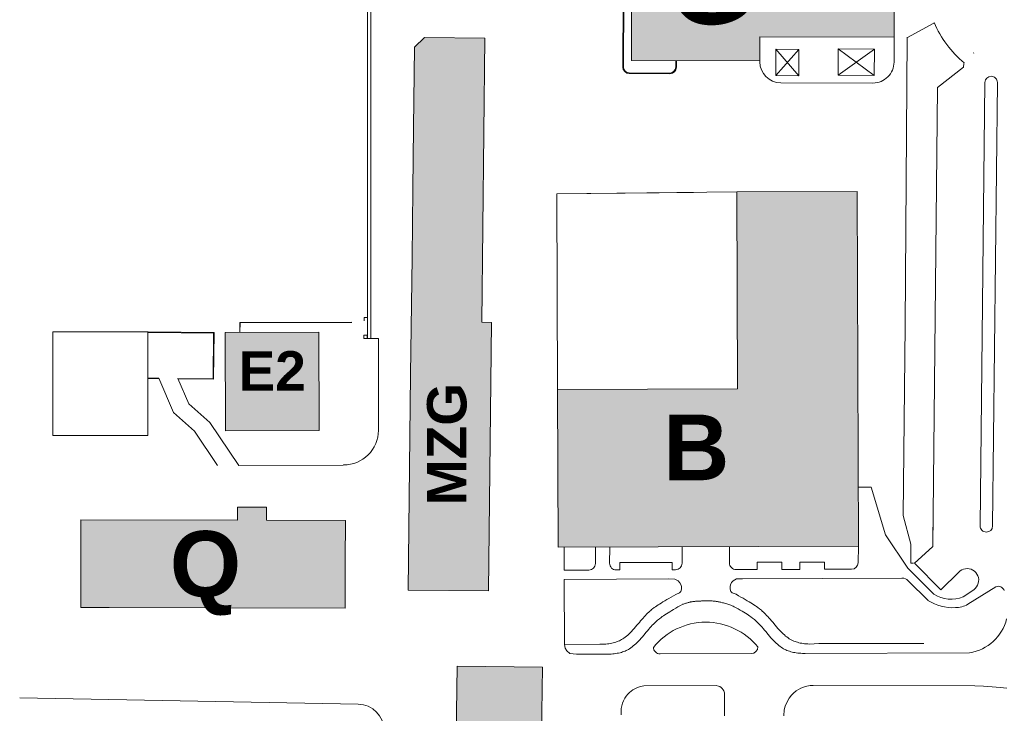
# Model space of a CAD drawing. Header units: metres. Extents: x -15 to 143, y -45 to 47.
# Tile 12 of 41: x 46 to 49, y 29 to 31. Entities that reach past the tile are written whole.
import ezdxf

# ---------------------------------------------------------------- set-up
doc = ezdxf.new("R2010")
doc.units = ezdxf.units.M
doc.header["$LTSCALE"] = 0.0125
doc.linetypes.add('STRICHLINIE2', pattern=[0.375, 0.25, -0.125])
doc.layers.add('A_VDK__6', color=4, linetype='STRICHLINIE2')
doc.layers.add('LP_Ü_PLAN', color=7, linetype='Continuous', lineweight=0)
doc.styles.add('HausBez', font='arialbd.ttf')

# ---------------------------------------------------------------- blocks, each defined once
blk = doc.blocks.new('Ü_Plan_F')
at = {"layer": 'LP_Ü_PLAN', "lineweight": 0}
h = blk.add_hatch(color=9, dxfattribs=at)
h.dxf.hatch_style = 1
h.paths.add_polyline_path([(1.5063, 5.8624), (1.5063, 5.8987), (1.2513, 5.8992), (1.2513, 5.901), (1.1221, 5.9013), (1.122, 5.8447), (1.1212, 5.4538), (1.5124, 5.453), (1.5125, 5.5258), (1.921, 5.525), (1.9217, 5.8621), (1.7733, 5.8624)])
h = blk.add_hatch(color=9, dxfattribs=at)
h.dxf.hatch_style = 1
h.paths.add_polyline_path([(0.675, 5.5215), (0.4914, 5.5235), (0.4611, 5.4938), (0.4584, 5.2499), (0.4564, 5.0607), (0.4542, 4.8539), (0.4485, 4.4973), (0.4414, 3.8412), (0.6864, 3.8385), (0.6952, 4.6562), (0.6657, 4.6565)])
h = blk.add_hatch(color=9, dxfattribs=at)
h.dxf.hatch_style = 1
h.paths.add_polyline_path([(1.4447, 4.4536), (0.8967, 4.4518), (0.8983, 3.9718), (1.8123, 3.9748), (1.8088, 5.0548), (1.4428, 5.0536)])
h = blk.add_hatch(color=9, dxfattribs=at)
h.dxf.hatch_style = 1
h.paths.add_polyline_path([(0.1698, 4.6266), (-0.1152, 4.6258), (-0.1143, 4.3261), (0.1707, 4.3269)])
h = blk.add_hatch(color=9, dxfattribs=at)
h.dxf.hatch_style = 1
h.paths.add_polyline_path([(0.25, 3.7863), (0.2503, 3.9303), (0.2505, 4.0533), (0.0105, 4.0538), (0.0106, 4.0838), (0.0106, 4.0934), (-0.013, 4.0935), (-0.053, 4.0935), (-0.0774, 4.0936), (-0.0774, 4.084), (-0.0775, 4.054), (-0.5545, 4.0549), (-0.5546, 3.9739), (-0.5547, 3.9239), (-0.555, 3.7879), (-0.468, 3.7878)])
h = blk.add_hatch(color=9, dxfattribs=at)
h.dxf.hatch_style = 1
h.paths.add_polyline_path([(0.5856, 3.1592), (0.5823, 2.8525), (0.5659, 2.8526), (0.564, 2.6785), (0.6435, 2.6776), (0.6422, 2.5577), (0.5749, 2.5584), (0.5733, 2.4084), (0.643, 2.4076), (0.641, 2.2153), (0.5646, 2.2162), (0.5627, 2.0415), (0.5832, 2.0413), (0.5818, 1.311), (0.8419, 1.311), (0.8434, 2.0624), (0.9158, 2.0623), (0.918, 2.8323), (0.845, 2.8324), (0.8456, 3.1564), (0.8504, 3.6064), (0.5905, 3.6092)])
at = {"layer": 'LP_Ü_PLAN', "color": 253, "lineweight": 0}
for p, q in [((0.3173, 7.0078), (0.3179, 4.6071)), ((0.3273, 6.9977), (0.3279, 4.607)), ((1.0969, 5.744), (1.0951, 5.4338)), ((1.0989, 5.744), (1.0971, 5.4338)), ((1.9615, 5.5237), (2.042, 5.5672)), ((1.9209, 5.449), (1.921, 5.525)), ((1.961, 5.5245), (1.9545, 4.6465)), ((1.5608, 5.4078), (1.5616, 5.4878)), ((1.5608, 5.4078), (1.6316, 5.487)), ((1.5616, 5.4878), (1.6308, 5.407)), ((1.5616, 5.4878), (1.6316, 5.487)), ((1.6316, 5.487), (1.6308, 5.407)), ((1.7505, 5.409), (1.7513, 5.489)), ((1.7505, 5.409), (1.8613, 5.4878)), ((1.7513, 5.489), (1.8613, 5.4878)), ((1.7513, 5.489), (1.8605, 5.4078)), ((1.8613, 5.4878), (1.8605, 5.4078)), ((2.163, 5.4761), (2.1636, 5.4769)), ((1.2563, 5.4335), (1.2564, 5.4535)), ((1.2583, 5.4335), (1.2584, 5.4535)), ((1.5124, 5.4498), (1.5124, 5.453)), ((2.1323, 5.4335), (2.0534, 5.3711)), ((2.1323, 5.4335), (2.1334, 5.4443)), ((2.1334, 5.4443), (2.1348, 5.4463)), ((1.1151, 5.4158), (1.2383, 5.4155)), ((1.1151, 5.4138), (1.2383, 5.4135)), ((1.1151, 5.4138), (1.2383, 5.4135)), ((1.6308, 5.407), (1.5608, 5.4078)), ((1.8605, 5.4078), (1.7505, 5.409)), ((1.5762, 5.3857), (1.8567, 5.3851)), ((2.0534, 5.3711), (2.0386, 3.9728)), ((2.1976, 5.3882), (2.1831, 4.0368)), ((2.2356, 5.3866), (2.2211, 4.0364)), ((0.8948, 5.0478), (1.4428, 5.0536)), ((0.8948, 5.0478), (1.3101, 5.0522)), ((0.8967, 4.4518), (0.8948, 5.0478)), ((-0.0712, 4.626), (-0.0709, 4.656)), ((-0.0709, 4.656), (0.2707, 4.6569)), ((-0.0702, 4.626), (-0.0699, 4.655)), ((-0.0699, 4.655), (0.2707, 4.6559)), ((0.3078, 4.6615), (0.3078, 4.6715)), ((0.3078, 4.6715), (0.3178, 4.6715)), ((1.9483, 4.0684), (1.9545, 4.6465)), ((-0.3507, 4.6272), (-0.64, 4.6272)), ((-0.64, 4.6272), (-0.64, 4.3122)), ((-0.3507, 4.4868), (-0.3507, 4.6272)), ((-0.1492, 4.625), (-0.3492, 4.6272)), ((-0.1508, 4.6234), (-0.3492, 4.6256)), ((-0.1508, 4.6234), (-0.1523, 4.4846)), ((-0.1492, 4.625), (-0.1507, 4.483)), ((0.3066, 4.6071), (0.3067, 4.6171)), ((0.3067, 4.6171), (0.3167, 4.617)), ((0.3167, 4.617), (0.3166, 4.607)), ((0.3166, 4.617), (0.3166, 4.607)), ((0.3166, 4.607), (0.3066, 4.6071)), ((0.3496, 4.6067), (0.3166, 4.607)), ((0.3496, 4.6067), (0.3516, 4.6067)), ((0.3511, 4.3274), (0.3516, 4.6067)), ((-0.3177, 4.4864), (-0.3507, 4.4868)), ((-0.3507, 4.3122), (-0.3507, 4.4868)), ((-0.317, 4.4848), (-0.3507, 4.4852)), ((-0.2725, 4.3817), (-0.3177, 4.4864)), ((-0.1523, 4.4846), (-0.2598, 4.4858)), ((-0.2264, 4.4085), (-0.2598, 4.4858)), ((-0.1507, 4.483), (-0.2591, 4.4842)), ((-0.1625, 4.3516), (-0.2264, 4.4085)), ((-0.2086, 4.3248), (-0.2725, 4.3817)), ((-0.1625, 4.3516), (-0.074, 4.2207)), ((-0.2086, 4.3248), (-0.1382, 4.2206)), ((-0.64, 4.3122), (-0.3507, 4.3122)), ((-0.074, 4.2207), (0.2444, 4.2219)), ((1.8117, 4.1548), (1.8517, 4.1544)), ((1.8517, 4.1544), (1.8947, 4.0092)), ((1.9483, 4.0684), (1.9724, 3.9808)), ((2.0393, 4.0331), (2.0386, 3.9728)), ((1.8947, 4.0092), (1.9634, 3.9082)), ((0.9172, 3.9019), (0.9171, 3.9719)), ((1.0124, 3.9722), (1.0118, 3.9219)), ((1.0556, 3.9723), (1.055, 3.9226)), ((1.2758, 3.9228), (1.2764, 3.973)), ((1.4205, 3.9735), (1.42, 3.9238)), ((1.8123, 3.9748), (1.8117, 3.9245)), ((1.9724, 3.923), (1.9724, 3.9808)), ((2.0384, 3.9725), (1.9829, 3.923)), ((0.9172, 3.9019), (0.9919, 3.9021)), ((1.0751, 3.9024), (1.0859, 3.9024)), ((1.0859, 3.9024), (1.0861, 3.925)), ((1.0861, 3.925), (1.2453, 3.9256)), ((1.2453, 3.9256), (1.245, 3.903)), ((1.245, 3.903), (1.2559, 3.903)), ((1.44, 3.9036), (1.5038, 3.9038)), ((1.5041, 3.9258), (1.5038, 3.9038)), ((1.5041, 3.9258), (1.5791, 3.926)), ((1.5791, 3.926), (1.5789, 3.904)), ((1.5789, 3.904), (1.6339, 3.9042)), ((1.6342, 3.9262), (1.6339, 3.9042)), ((1.6342, 3.9262), (1.7092, 3.9264)), ((1.7092, 3.9264), (1.709, 3.9044)), ((1.709, 3.9044), (1.7918, 3.9047)), ((1.9634, 3.9082), (2.0425, 3.8286)), ((1.9804, 3.923), (1.9724, 3.923)), ((2.0633, 3.8419), (1.9829, 3.923)), ((0.9172, 3.8738), (1.2358, 3.8749)), ((0.9172, 3.8738), (0.9174, 3.6758)), ((1.2358, 3.8749), (1.2541, 3.8742)), ((1.2541, 3.8742), (1.264, 3.869)), ((1.264, 3.869), (1.2692, 3.8636)), ((1.4317, 3.8697), (1.4266, 3.8642)), ((1.4416, 3.8749), (1.4317, 3.8697)), ((1.4599, 3.8756), (1.4416, 3.8749)), ((1.4599, 3.8756), (1.9451, 3.8772)), ((2.0244, 3.8094), (1.9643, 3.8695)), ((2.1179, 3.8954), (2.0633, 3.8419)), ((1.2692, 3.8636), (1.2728, 3.8563)), ((1.2739, 3.8437), (1.2718, 3.8364)), ((1.2728, 3.8563), (1.274, 3.851)), ((1.274, 3.851), (1.2739, 3.8437)), ((1.4229, 3.857), (1.4218, 3.8517)), ((1.4218, 3.8517), (1.4219, 3.8444)), ((1.4219, 3.8444), (1.4241, 3.837)), ((1.4266, 3.8642), (1.4229, 3.857)), ((1.4241, 3.837), (1.428, 3.8331)), ((2.1317, 3.8202), (2.1635, 3.842)), ((2.2311, 3.8515), (2.146, 3.7981)), ((1.2232, 3.8085), (1.2175, 3.8051)), ((1.2293, 3.8121), (1.2232, 3.8085)), ((1.2357, 3.8159), (1.2293, 3.8121)), ((1.2425, 3.8198), (1.2357, 3.8159)), ((1.2496, 3.8239), (1.2425, 3.8198)), ((1.2571, 3.8281), (1.2496, 3.8239)), ((1.2678, 3.8324), (1.2571, 3.8281)), ((1.2718, 3.8364), (1.2678, 3.8324)), ((1.3147, 3.8068), (1.3164, 3.807)), ((1.3164, 3.807), (1.318, 3.8072)), ((1.318, 3.8072), (1.3196, 3.8073)), ((1.3196, 3.8073), (1.3213, 3.8074)), ((1.3213, 3.8074), (1.3229, 3.8075)), ((1.3229, 3.8075), (1.3259, 3.8077)), ((1.3259, 3.8077), (1.3275, 3.8077)), ((1.3275, 3.8077), (1.3292, 3.8078)), ((1.3292, 3.8078), (1.3309, 3.8079)), ((1.3309, 3.8079), (1.3326, 3.8079)), ((1.3326, 3.8079), (1.3343, 3.808)), ((1.3343, 3.808), (1.336, 3.8081)), ((1.336, 3.8081), (1.3378, 3.8081)), ((1.3378, 3.8081), (1.3396, 3.8082)), ((1.3396, 3.8082), (1.3414, 3.8083)), ((1.3414, 3.8083), (1.3433, 3.8083)), ((1.3433, 3.8083), (1.3451, 3.8084)), ((1.3451, 3.8084), (1.3486, 3.8085)), ((1.3486, 3.8085), (1.3505, 3.8086)), ((1.3505, 3.8086), (1.3523, 3.8086)), ((1.3523, 3.8086), (1.3542, 3.8086)), ((1.3542, 3.8086), (1.356, 3.8086)), ((1.356, 3.8086), (1.3577, 3.8086)), ((1.3577, 3.8086), (1.3594, 3.8086)), ((1.3594, 3.8086), (1.3611, 3.8085)), ((1.3611, 3.8085), (1.3628, 3.8085)), ((1.3628, 3.8085), (1.3644, 3.8084)), ((1.3644, 3.8084), (1.366, 3.8083)), ((1.366, 3.8083), (1.3676, 3.8082)), ((1.3676, 3.8082), (1.3704, 3.8079)), ((1.3704, 3.8079), (1.3719, 3.8077)), ((1.3719, 3.8077), (1.3736, 3.8075)), ((1.3736, 3.8075), (1.3753, 3.8073)), ((1.3753, 3.8073), (1.3772, 3.807)), ((1.3772, 3.807), (1.3793, 3.8067)), ((1.428, 3.8331), (1.4399, 3.8283)), ((1.4399, 3.8283), (1.4474, 3.8241)), ((1.4474, 3.8241), (1.4546, 3.82)), ((1.4546, 3.82), (1.4614, 3.8161)), ((1.4614, 3.8161), (1.4678, 3.8124)), ((1.4678, 3.8124), (1.4739, 3.8088)), ((1.4739, 3.8088), (1.4796, 3.8054)), ((1.1801, 3.7794), (1.1772, 3.7767)), ((1.183, 3.7818), (1.1801, 3.7794)), ((1.1857, 3.784), (1.183, 3.7818)), ((1.191, 3.7879), (1.1857, 3.784)), ((1.1945, 3.7904), (1.191, 3.7879)), ((1.1984, 3.793), (1.1945, 3.7904)), ((1.2026, 3.7958), (1.1984, 3.793)), ((1.2072, 3.7987), (1.2026, 3.7958)), ((1.2122, 3.8018), (1.2072, 3.7987)), ((1.2175, 3.8051), (1.2122, 3.8018)), ((1.244, 3.7786), (1.2383, 3.7752)), ((1.25, 3.7822), (1.244, 3.7786)), ((1.2564, 3.786), (1.25, 3.7822)), ((1.2632, 3.7899), (1.2564, 3.786)), ((1.2704, 3.794), (1.2632, 3.7899)), ((1.2779, 3.7982), (1.2704, 3.794)), ((1.2773, 3.7978), (1.2799, 3.7987)), ((1.2799, 3.7987), (1.2824, 3.7995)), ((1.2824, 3.7995), (1.2848, 3.8003)), ((1.2848, 3.8003), (1.2872, 3.8011)), ((1.2872, 3.8011), (1.2895, 3.8018)), ((1.2895, 3.8018), (1.2917, 3.8025)), ((1.2917, 3.8025), (1.2938, 3.8031)), ((1.2938, 3.8031), (1.2959, 3.8036)), ((1.2959, 3.8036), (1.2979, 3.8041)), ((1.2979, 3.8041), (1.2998, 3.8045)), ((1.2998, 3.8045), (1.3016, 3.8049)), ((1.3016, 3.8049), (1.3048, 3.8055)), ((1.3048, 3.8055), (1.3065, 3.8058)), ((1.3065, 3.8058), (1.3081, 3.806)), ((1.3081, 3.806), (1.3098, 3.8062)), ((1.3098, 3.8062), (1.3114, 3.8065)), ((1.3114, 3.8065), (1.3131, 3.8067)), ((1.3131, 3.8067), (1.3147, 3.8068)), ((1.3793, 3.8067), (1.3814, 3.8063)), ((1.3814, 3.8063), (1.3837, 3.8059)), ((1.3837, 3.8059), (1.386, 3.8055)), ((1.386, 3.8055), (1.3885, 3.805)), ((1.3885, 3.805), (1.3911, 3.8045)), ((1.3911, 3.8045), (1.3939, 3.8039)), ((1.3939, 3.8039), (1.3992, 3.8028)), ((1.3992, 3.8028), (1.4022, 3.8022)), ((1.4022, 3.8022), (1.4053, 3.8014)), ((1.4053, 3.8014), (1.4084, 3.8006)), ((1.4084, 3.8006), (1.4116, 3.7996)), ((1.4116, 3.7996), (1.4147, 3.7986)), ((1.4147, 3.7986), (1.4179, 3.7975)), ((1.4179, 3.7975), (1.4212, 3.7963)), ((1.4212, 3.7963), (1.4245, 3.795)), ((1.4245, 3.795), (1.4278, 3.7936)), ((1.4278, 3.7936), (1.4311, 3.7922)), ((1.4311, 3.7922), (1.4345, 3.7906)), ((1.4337, 3.7915), (1.4405, 3.7876)), ((1.4345, 3.7906), (1.4408, 3.7876)), ((1.4405, 3.7876), (1.4469, 3.7839)), ((1.4469, 3.7839), (1.453, 3.7803)), ((1.453, 3.7803), (1.4587, 3.7769)), ((1.4796, 3.8054), (1.4849, 3.8021)), ((1.4849, 3.8021), (1.4899, 3.799)), ((1.4899, 3.799), (1.4945, 3.7961)), ((1.4945, 3.7961), (1.4988, 3.7933)), ((1.4988, 3.7933), (1.5026, 3.7907)), ((1.5026, 3.7907), (1.5062, 3.7882)), ((1.5062, 3.7882), (1.5114, 3.7843)), ((1.5114, 3.7843), (1.5142, 3.7821)), ((1.5142, 3.7821), (1.517, 3.7797)), ((1.517, 3.7797), (1.52, 3.7771)), ((1.52, 3.7771), (1.5231, 3.7742)), ((1.1495, 3.7474), (1.1456, 3.7428)), ((1.1534, 3.7519), (1.1495, 3.7474)), ((1.1571, 3.7561), (1.1534, 3.7519)), ((1.1607, 3.7601), (1.1571, 3.7561)), ((1.1642, 3.7639), (1.1607, 3.7601)), ((1.1676, 3.7674), (1.1642, 3.7639)), ((1.1709, 3.7708), (1.1676, 3.7674)), ((1.1741, 3.7739), (1.1709, 3.7708)), ((1.1772, 3.7767), (1.1741, 3.7739)), ((1.2009, 3.7495), (1.1979, 3.7468)), ((1.2037, 3.7519), (1.2009, 3.7495)), ((1.2065, 3.7541), (1.2037, 3.7519)), ((1.2117, 3.758), (1.2065, 3.7541)), ((1.2152, 3.7605), (1.2117, 3.758)), ((1.2191, 3.7631), (1.2152, 3.7605)), ((1.2234, 3.7659), (1.2191, 3.7631)), ((1.228, 3.7688), (1.2234, 3.7659)), ((1.2329, 3.7719), (1.228, 3.7688)), ((1.2383, 3.7752), (1.2329, 3.7719)), ((1.4587, 3.7769), (1.464, 3.7736)), ((1.464, 3.7736), (1.469, 3.7705)), ((1.469, 3.7705), (1.4736, 3.7676)), ((1.4736, 3.7676), (1.4778, 3.7648)), ((1.4778, 3.7648), (1.4817, 3.7622)), ((1.4817, 3.7622), (1.4852, 3.7597)), ((1.4852, 3.7597), (1.4905, 3.7558)), ((1.4905, 3.7558), (1.4932, 3.7536)), ((1.4932, 3.7536), (1.4961, 3.7512)), ((1.4961, 3.7512), (1.499, 3.7486)), ((1.499, 3.7486), (1.5021, 3.7457)), ((1.5231, 3.7742), (1.5263, 3.7711)), ((1.5263, 3.7711), (1.5296, 3.7678)), ((1.5296, 3.7678), (1.533, 3.7642)), ((1.533, 3.7642), (1.5365, 3.7605)), ((1.5365, 3.7605), (1.5401, 3.7565)), ((1.5401, 3.7565), (1.5438, 3.7523)), ((1.5438, 3.7523), (1.5477, 3.7478)), ((1.5477, 3.7478), (1.5516, 3.7432)), ((1.1261, 3.7197), (1.122, 3.7154)), ((1.1301, 3.7242), (1.1261, 3.7197)), ((1.1343, 3.729), (1.1301, 3.7242)), ((1.1384, 3.734), (1.1343, 3.729)), ((1.1456, 3.7428), (1.1384, 3.734)), ((1.1703, 3.7175), (1.1664, 3.7128)), ((1.1741, 3.7219), (1.1703, 3.7175)), ((1.1779, 3.7262), (1.1741, 3.7219)), ((1.1815, 3.7302), (1.1779, 3.7262)), ((1.185, 3.7339), (1.1815, 3.7302)), ((1.1884, 3.7375), (1.185, 3.7339)), ((1.1917, 3.7408), (1.1884, 3.7375)), ((1.1949, 3.7439), (1.1917, 3.7408)), ((1.1979, 3.7468), (1.1949, 3.7439)), ((1.5021, 3.7457), (1.5053, 3.7426)), ((1.5053, 3.7426), (1.5086, 3.7393)), ((1.5086, 3.7393), (1.512, 3.7357)), ((1.512, 3.7357), (1.5155, 3.732)), ((1.5155, 3.732), (1.5191, 3.728)), ((1.5191, 3.728), (1.5229, 3.7238)), ((1.5229, 3.7238), (1.5267, 3.7193)), ((1.5267, 3.7193), (1.5307, 3.7146)), ((1.5516, 3.7432), (1.5588, 3.7345)), ((1.5588, 3.7345), (1.563, 3.7294)), ((1.563, 3.7294), (1.5671, 3.7246)), ((1.5671, 3.7246), (1.5712, 3.7201)), ((1.5712, 3.7201), (1.5752, 3.7158)), ((1.0852, 3.6871), (1.0816, 3.6855)), ((1.0915, 3.6904), (1.0852, 3.6871)), ((1.0951, 3.6926), (1.0915, 3.6904)), ((1.0988, 3.6951), (1.0951, 3.6926)), ((1.1026, 3.6978), (1.0988, 3.6951)), ((1.1064, 3.7008), (1.1026, 3.6978)), ((1.1102, 3.7041), (1.1064, 3.7008)), ((1.1141, 3.7076), (1.1102, 3.7041)), ((1.1181, 3.7114), (1.1141, 3.7076)), ((1.122, 3.7154), (1.1181, 3.7114)), ((1.1468, 3.6897), (1.1428, 3.6854)), ((1.1509, 3.6943), (1.1468, 3.6897)), ((1.155, 3.6991), (1.1509, 3.6943)), ((1.1592, 3.7041), (1.155, 3.6991)), ((1.1664, 3.7128), (1.1592, 3.7041)), ((1.5307, 3.7146), (1.5379, 3.7059)), ((1.5379, 3.7059), (1.542, 3.7009)), ((1.542, 3.7009), (1.5462, 3.6961)), ((1.5462, 3.6961), (1.5503, 3.6916)), ((1.5503, 3.6916), (1.5543, 3.6873)), ((1.5543, 3.6873), (1.5583, 3.6833)), ((1.5752, 3.7158), (1.5792, 3.7118)), ((1.5792, 3.7118), (1.5832, 3.7081)), ((1.5832, 3.7081), (1.5871, 3.7046)), ((1.5871, 3.7046), (1.5909, 3.7013)), ((1.5909, 3.7013), (1.5947, 3.6983)), ((1.5947, 3.6983), (1.5985, 3.6956)), ((1.5985, 3.6956), (1.6022, 3.6931)), ((1.6022, 3.6931), (1.6059, 3.6909)), ((1.6059, 3.6909), (1.6122, 3.6876)), ((1.6122, 3.6876), (1.6158, 3.6861)), ((0.9174, 3.6758), (1.0256, 3.6763)), ((0.9174, 3.6758), (0.92, 3.6643)), ((0.92, 3.6643), (0.9253, 3.6558)), ((1.0344, 3.6762), (1.0256, 3.6763)), ((1.0392, 3.6765), (1.0344, 3.6762)), ((1.044, 3.6768), (1.0392, 3.6765)), ((1.0486, 3.6773), (1.044, 3.6768)), ((1.0531, 3.6779), (1.0486, 3.6773)), ((1.0575, 3.6786), (1.0531, 3.6779)), ((1.0618, 3.6794), (1.0575, 3.6786)), ((1.066, 3.6804), (1.0618, 3.6794)), ((1.0701, 3.6815), (1.066, 3.6804)), ((1.074, 3.6827), (1.0701, 3.6815)), ((1.0779, 3.6841), (1.074, 3.6827)), ((1.0816, 3.6855), (1.0779, 3.6841)), ((1.1059, 3.6572), (1.1023, 3.6556)), ((1.1122, 3.6605), (1.1059, 3.6572)), ((1.1159, 3.6627), (1.1122, 3.6605)), ((1.1196, 3.6652), (1.1159, 3.6627)), ((1.1234, 3.6679), (1.1196, 3.6652)), ((1.1271, 3.6709), (1.1234, 3.6679)), ((1.131, 3.6741), (1.1271, 3.6709)), ((1.1349, 3.6777), (1.131, 3.6741)), ((1.1388, 3.6814), (1.1349, 3.6777)), ((1.1428, 3.6854), (1.1388, 3.6814)), ((1.5583, 3.6833), (1.5622, 3.6795)), ((1.5622, 3.6795), (1.5661, 3.676)), ((1.5661, 3.676), (1.57, 3.6728)), ((1.57, 3.6728), (1.5738, 3.6698)), ((1.5738, 3.6698), (1.5775, 3.6671)), ((1.5775, 3.6671), (1.5812, 3.6646)), ((1.5812, 3.6646), (1.5849, 3.6624)), ((1.5849, 3.6624), (1.5912, 3.6591)), ((1.5912, 3.6591), (1.5948, 3.6575)), ((1.5948, 3.6575), (1.5985, 3.6561)), ((1.6158, 3.6861), (1.6195, 3.6846)), ((1.6195, 3.6846), (1.6233, 3.6833)), ((1.6233, 3.6833), (1.6273, 3.6821)), ((1.6273, 3.6821), (1.6314, 3.681)), ((1.6314, 3.681), (1.6355, 3.68)), ((1.6355, 3.68), (1.6398, 3.6792)), ((1.6398, 3.6792), (1.6442, 3.6785)), ((1.6442, 3.6785), (1.6488, 3.6779)), ((1.6488, 3.6779), (1.6534, 3.6774)), ((1.6534, 3.6774), (1.6581, 3.6771)), ((1.6581, 3.6771), (1.663, 3.6769)), ((1.663, 3.6769), (1.6776, 3.6773)), ((1.6776, 3.6773), (1.6917, 3.6784)), ((1.6917, 3.6784), (2.0117, 3.6789)), ((0.9253, 3.6558), (0.934, 3.6485)), ((0.934, 3.6485), (0.9546, 3.646)), ((0.9546, 3.646), (1.0464, 3.6463)), ((1.0551, 3.6463), (1.0464, 3.6462)), ((1.06, 3.6465), (1.0551, 3.6463)), ((1.0647, 3.6469), (1.06, 3.6465)), ((1.0694, 3.6474), (1.0647, 3.6469)), ((1.0739, 3.648), (1.0694, 3.6474)), ((1.0783, 3.6487), (1.0739, 3.648)), ((1.0826, 3.6495), (1.0783, 3.6487)), ((1.0868, 3.6505), (1.0826, 3.6495)), ((1.0908, 3.6516), (1.0868, 3.6505)), ((1.0948, 3.6528), (1.0908, 3.6516)), ((1.0986, 3.6541), (1.0948, 3.6528)), ((1.1023, 3.6556), (1.0986, 3.6541)), ((1.4865, 3.6478), (1.2085, 3.6469)), ((1.5985, 3.6561), (1.6024, 3.6548)), ((1.6024, 3.6548), (1.6063, 3.6535)), ((1.6063, 3.6535), (1.6104, 3.6525)), ((1.6104, 3.6525), (1.6146, 3.6515)), ((1.6146, 3.6515), (1.6189, 3.6507)), ((1.6189, 3.6507), (1.6233, 3.65)), ((1.6233, 3.65), (1.6278, 3.6494)), ((1.6278, 3.6494), (1.6324, 3.6489)), ((1.6324, 3.6489), (1.6372, 3.6486)), ((1.6372, 3.6486), (1.642, 3.6484)), ((1.642, 3.6484), (1.6508, 3.6483)), ((1.6508, 3.6483), (2.1511, 3.6499)), ((1.1207, 3.5337), (1.1261, 3.5377)), ((1.1261, 3.5377), (1.134, 3.5418)), ((1.134, 3.5418), (1.1404, 3.5448)), ((1.1404, 3.5448), (1.1461, 3.5468)), ((1.1461, 3.5468), (1.1537, 3.5484)), ((1.1537, 3.5484), (1.1597, 3.5491)), ((1.1597, 3.5491), (1.3797, 3.5505)), ((1.3797, 3.5505), (1.3864, 3.5488)), ((1.3864, 3.5488), (1.3905, 3.5471)), ((1.3905, 3.5471), (1.3947, 3.5445)), ((1.3947, 3.5445), (1.398, 3.5413)), ((1.398, 3.5413), (1.4006, 3.5375)), ((1.4006, 3.5375), (1.4025, 3.534)), ((1.6232, 3.5339), (1.6302, 3.5384)), ((1.6302, 3.5384), (1.6376, 3.5424)), ((1.6376, 3.5424), (1.645, 3.5451)), ((1.645, 3.5451), (1.6552, 3.5482)), ((1.6552, 3.5482), (1.6656, 3.5504)), ((1.6656, 3.5504), (1.6747, 3.5504)), ((1.6747, 3.5504), (2.1674, 3.5495)), ((2.1674, 3.5495), (2.1931, 3.5487)), ((2.1931, 3.5487), (2.2195, 3.5466)), ((2.2195, 3.5466), (2.2443, 3.5444)), ((2.2443, 3.5444), (2.2642, 3.542)), ((0.2895, 3.4941), (-0.7408, 3.5135)), ((1.0971, 3.5039), (1.1014, 3.512)), ((1.1014, 3.512), (1.1053, 3.5177)), ((1.1053, 3.5177), (1.1104, 3.5239)), ((1.1104, 3.5239), (1.1158, 3.5293)), ((1.1158, 3.5293), (1.1207, 3.5337)), ((1.4025, 3.534), (1.4044, 3.528)), ((1.4044, 3.528), (1.405, 3.5231)), ((1.405, 3.5231), (1.4049, 3.4584)), ((1.5942, 3.499), (1.6012, 3.5124)), ((1.6012, 3.5124), (1.6092, 3.5216)), ((1.6092, 3.5216), (1.6151, 3.5275)), ((1.6151, 3.5275), (1.6232, 3.5339)), ((1.0901, 3.4722), (1.0904, 3.4801)), ((1.0904, 3.4801), (1.0919, 3.4887)), ((1.0919, 3.4887), (1.0942, 3.497)), ((1.0942, 3.497), (1.0971, 3.5039)), ((1.5865, 3.4762), (1.5895, 3.4879)), ((1.5895, 3.4879), (1.5942, 3.499)), ((1.0901, 3.4608), (1.0901, 3.4722)), ((1.5854, 3.4584), (1.5865, 3.4762))]:
    blk.add_line(p, q, dxfattribs=at)
at = {"layer": 'LP_Ü_PLAN', "color": 250, "lineweight": 0}
for p, q in [((1.921, 5.525), (1.9217, 5.8621)), ((1.122, 5.8447), (1.1212, 5.4538)), ((0.4611, 5.4938), (0.4914, 5.5235)), ((0.4914, 5.5235), (0.675, 5.5215)), ((0.675, 5.5215), (0.6657, 4.6565)), ((1.5124, 5.453), (1.5125, 5.5258)), ((1.5125, 5.5258), (1.921, 5.525)), ((0.4584, 5.2499), (0.4611, 5.4938)), ((1.1212, 5.4538), (1.5124, 5.453)), ((0.4564, 5.0607), (0.4584, 5.2499)), ((0.4542, 4.8539), (0.4564, 5.0607)), ((1.4428, 5.0536), (1.8088, 5.0548)), ((1.4447, 4.4536), (1.4428, 5.0536)), ((1.8088, 5.0548), (1.8123, 3.9748)), ((0.4485, 4.4973), (0.4542, 4.8539)), ((0.6657, 4.6565), (0.6952, 4.6562)), ((0.6952, 4.6562), (0.6864, 3.8385)), ((-0.1152, 4.6258), (0.1698, 4.6266)), ((-0.1143, 4.3261), (-0.1152, 4.6258)), ((0.1698, 4.6266), (0.1707, 4.3269)), ((0.4414, 3.8412), (0.4485, 4.4973)), ((0.8967, 4.4518), (1.4447, 4.4536)), ((0.8983, 3.9718), (0.8967, 4.4518)), ((0.1707, 4.3269), (-0.1143, 4.3261)), ((-0.0775, 4.054), (-0.0774, 4.084)), ((-0.0774, 4.084), (-0.0774, 4.0936)), ((-0.0774, 4.0936), (-0.053, 4.0935)), ((-0.053, 4.0935), (-0.013, 4.0935)), ((-0.013, 4.0935), (0.0106, 4.0934)), ((0.0106, 4.0838), (0.0105, 4.0538)), ((0.0106, 4.0934), (0.0106, 4.0838)), ((-0.5546, 3.9739), (-0.5545, 4.0549)), ((-0.5545, 4.0549), (-0.0775, 4.054)), ((0.0105, 4.0538), (0.2505, 4.0533)), ((0.2505, 4.0533), (0.2503, 3.9303)), ((-0.5547, 3.9239), (-0.5546, 3.9739)), ((1.8123, 3.9748), (0.8983, 3.9718)), ((0.2503, 3.9303), (0.25, 3.7863)), ((-0.555, 3.7879), (-0.5547, 3.9239)), ((0.6864, 3.8385), (0.4414, 3.8412)), ((-0.468, 3.7878), (-0.555, 3.7879)), ((0.25, 3.7863), (-0.468, 3.7878)), ((0.5905, 3.6092), (0.5856, 3.1592)), ((0.8504, 3.6064), (0.5905, 3.6092)), ((0.8456, 3.1564), (0.8504, 3.6064))]:
    blk.add_line(p, q, dxfattribs=at)
at = {"layer": 'LP_Ü_PLAN', "color": 253, "lineweight": 0}
for centre, major_axis, start_param, end_param in [((2.3397, 5.6948), (-0.2277, 0.2277), 1.186182, 1.666718), ((1.1151, 5.4338), (0.0141, 0.0141), 2.354191, 3.924987), ((1.1151, 5.4338), (-0.0127, 0.0127), 0.783398, 2.354194), ((1.2383, 5.4335), (-0.0141, 0.0141), 2.354191, 3.924977), ((1.2383, 5.4335), (-0.0127, 0.0127), 2.354194, 3.924979), ((1.5764, 5.4497), (0.0453, 0.0453), 2.354189, 3.924982), ((1.8569, 5.4491), (0.0453, 0.0453), 3.924985, 5.495782), ((2.2166, 5.3868), (-0.0134, 0.0134), -0.796132, 0.774664), ((2.2166, 5.3868), (0.0134, 0.0134), 5.487053, 7.05785), ((0.2462, 4.3272), (0.0742, 0.0742), 3.916846, 5.50058), ((2.2021, 4.0366), (-0.0134, 0.0134), 0.774664, 2.345461), ((2.2021, 4.0366), (0.0134, 0.0134), 3.916257, 5.487053), ((0.9918, 3.9221), (0.0141, 0.0141), 3.930217, 5.487053), ((1.075, 3.9224), (-0.0141, 0.0141), 0.774834, 2.357166), ((1.2559, 3.923), (0.0141, 0.0141), 3.930224, 5.487053), ((1.44, 3.9236), (-0.0141, 0.0141), 0.774664, 2.359421), ((1.7917, 3.9247), (-0.0141, 0.0141), 2.359421, 3.916257), ((2.1435, 3.8713), (-0.0249, 0.0249), 3.654854, 6.312931), ((1.9473, 3.8551), (0.0157, 0.0157), 6.201127, 7.169851), ((2.1417, 3.8719), (-0.0262, 0.0262), 2.986931, 3.652328), ((2.2381, 3.8329), (0.014, 0.014), 5.859739, 7.43093), ((2.1016, 3.9353), (0.1045, 0.1045), 3.376511, 3.967795), ((2.0951, 3.9093), (-0.0681, 0.0681), 1.779047, 2.746566), ((2.1074, 3.864), (-0.054, 0.054), 2.359147, 2.885718), ((2.1278, 3.7883), (-0.0993, 0.0993), 2.52356, 3.674184), ((1.3478, 3.539), (-0.1445, 0.1445), 4.60925, 6.392782), ((1.2084, 3.6669), (0.0141, 0.0141), 2.35943, 3.932417), ((1.4864, 3.6678), (0.0141, 0.0141), 3.930217, 5.501008), ((0.288, 3.4141), (-0.0566, 0.0566), 3.916257, 5.479008)]:
    blk.add_ellipse(centre, major_axis=major_axis, ratio=1, start_param=start_param, end_param=end_param, dxfattribs=at)
at = {"layer": 'LP_Ü_PLAN', "color": 7, "lineweight": 0, "style": 'HausBez'}
for s, height, p in [('G', 0.24, (1.2345, 5.5642)), ('E2', 0.12, (-0.0748, 4.4486)), ('B', 0.2, (1.2179, 4.1756)), ('Q', 0.2, (-0.2839, 3.8209))]:
    blk.add_text(s, height=height, dxfattribs=at).set_placement(p)
blk.add_text('MZG', height=0.12, rotation=90, dxfattribs=at).set_placement((0.6193, 4.0995))

msp = doc.modelspace()

# ---------------------------------------------------------------- block references
at = {"layer": 'A_VDK__6', "linetype": 'Continuous'}
msp.add_blockref('Ü_Plan_F', (46.8862, 25.4677), dxfattribs=at)

doc.saveas('drawing.dxf')
